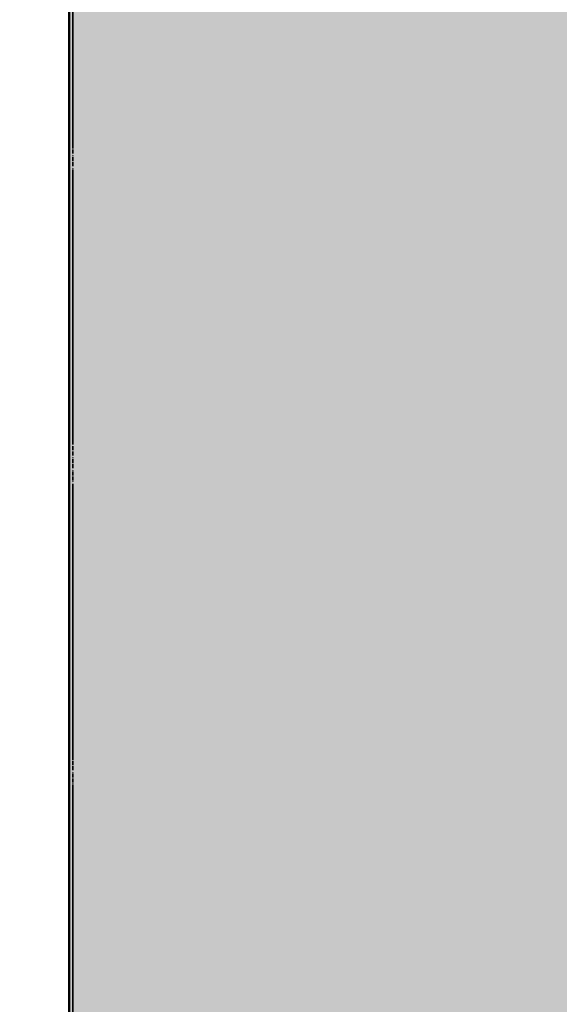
# Model space of a CAD drawing. Header units: millimetres. Extents: x -28761 to 4793, y -4271 to 20239.
# Tile 238 of 256: x -858 to -461, y 8114 to 8838. Entities that reach past the tile are written whole.
import ezdxf

# ---------------------------------------------------------------- set-up
doc = ezdxf.new("R2010")
doc.units = ezdxf.units.MM
doc.header["$MEASUREMENT"] = 0
doc.linetypes.add('Telekomunikacni vodic', pattern=[9.25, 3, -0.75, 3, -0.75, 0.125, -0.75, 0.125, -0.75])
doc.linetypes.add('Čerchovaná', pattern=[450, 200, -117.5, 15, -117.5])
for name, color, linetype in [('5._POHLED ZÁPADNÍ_1_Konstrukce - nosné', 7, 'Continuous'), ('5._POHLED ZÁPADNÍ_1_TZB - elektroinstalace', 7, 'Continuous'), ('5._POHLED ZÁPADNÍ_1_Výplně – Řezové', 7, 'Continuous')]:
    doc.layers.add(name, color=color, linetype=linetype)

msp = doc.modelspace()

# ---------------------------------------------------------------- hatches: boundary and pattern name
at = {"layer": '5._POHLED ZÁPADNÍ_1_Výplně – Řezové', "linetype": 'Continuous', "lineweight": 13}
msp.add_hatch(color=254, dxfattribs=at).paths.add_polyline_path([(-821.69, 7933.61), (-321.69, 7933.61), (-321.69, 9430.27), (-821.69, 9430.27)])

# ---------------------------------------------------------------- linework, layer by layer
at = {"layer": '5._POHLED ZÁPADNÍ_1_Konstrukce - nosné', "color": 7, "linetype": 'Continuous', "lineweight": 50, "flags": 128}
msp.add_lwpolyline([(-821.69, 9090.28), (-821.69, 7933.61)], dxfattribs=at)
at = {"layer": '5._POHLED ZÁPADNÍ_1_TZB - elektroinstalace', "color": 92, "linetype": 'Čerchovaná', "lineweight": 35, "true_color": 0x00d700, "flags": 128}
for points in [[(-3162.69, 13350.78), (-818.94, 13350.78), (-818.94, 7975.78), (-1068.94, 7975.78), (-1068.94, 975.78), (-15818.94, 975.78)], [(-943.94, 10850.78), (-818.94, 10850.78), (-818.94, 7975.78), (-1068.94, 7975.78), (-1068.94, 7100.78), (-1318.94, 7100.78)]]:
    msp.add_lwpolyline(points, dxfattribs=at)
at = {"layer": '5._POHLED ZÁPADNÍ_1_TZB - elektroinstalace', "color": 92, "linetype": 'Telekomunikacni vodic', "lineweight": 35, "true_color": 0x00d700, "flags": 128}
msp.add_lwpolyline([(-943.94, 10850.78), (-818.94, 10850.78), (-818.94, 7975.78), (-1068.94, 7975.78), (-1068.94, 7100.78), (-1318.94, 7100.78)], dxfattribs=at)

doc.saveas('drawing.dxf')
